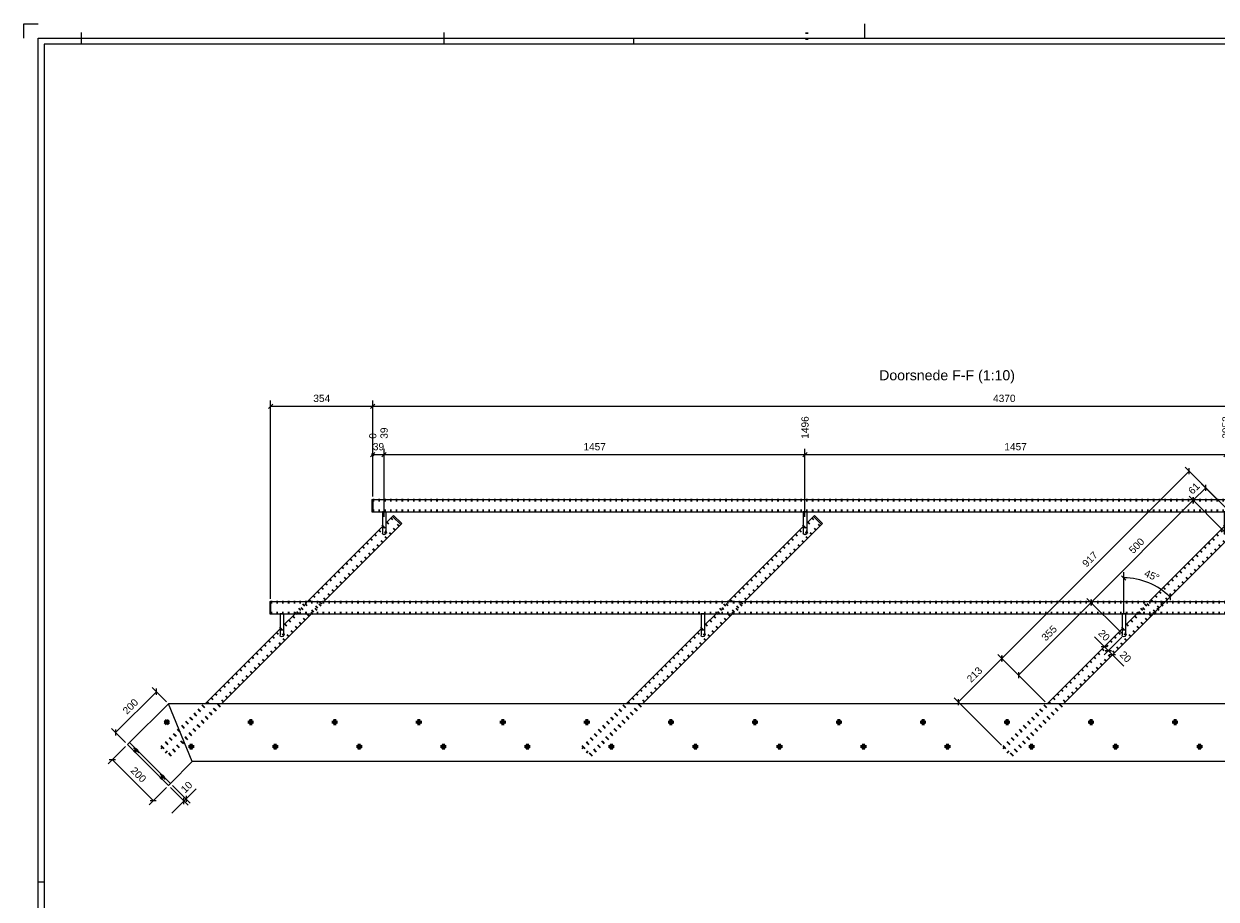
# Model space of a CAD drawing. Header units: millimetres. Extents: x -556 to 285, y -465 to 129.
# Tile 3 of 11: x -556 to -143, y -174 to 129. Entities that reach past the tile are written whole.
import ezdxf
from ezdxf.enums import TextEntityAlignment as Align

# ---------------------------------------------------------------- set-up
doc = ezdxf.new("R2010")
doc.units = ezdxf.units.MM
doc.linetypes.add('DOT', pattern=[2, 0.5, -1.5])
doc.linetypes.add('STRICHPUNKT2', pattern=[18.5, 10, -4, 0.5, -4])
doc.layers.get('0').update_dxf_attribs({"linetype": 'CONTINUOUS'})
for name, color, linetype in [('DIM49', 4, 'CONTINUOUS'), ('TXT_DIM49', 2, 'CONTINUOUS'), ('TXT_YELLOW', 2, 'CONTINUOUS')]:
    doc.layers.add(name, color=color, linetype=linetype)
doc.layers.add('LE_ALL', color=7, linetype='CONTINUOUS', lineweight=50)
doc.styles.add('ARIAL', font='arial.ttf')

# ---------------------------------------------------------------- blocks, each defined once
blk = doc.blocks.new('DINA1_00002', base_point=(-548.96, -457.66))
for p, q in [((-264.96, 124.34), (-264.96, 129.34)), ((-535.96, 122.34), (-535.96, 126.34)), ((-410.46, 122.34), (-410.46, 126.34)), ((-344.96, 124.34), (-344.96, 122.34)), ((-548.96, 122.34), (-548.96, -457.66)), ((278.04, 122.34), (-548.96, 122.34)), ((-550.96, -167.66), (-548.96, -167.66))]:
    blk.add_line(p, q)
for points in [[(-555.96, 124.34), (-555.96, 129.34), (-550.96, 129.34)], [(-550.96, -459.66), (-550.96, 124.34), (280.04, 124.34)]]:
    blk.add_lwpolyline(points)
at = {"layer": 'LE_ALL', "linetype": 'DOT'}
blk.add_line((-284.96, 126.34), (-284.96, 122.34), dxfattribs=at)
blk = doc.blocks.new('_ZBL0025_00001')
blk.add_blockref('DINA1_00002', (-548.96, -457.66))
blk = doc.blocks.new('Brede Strip 10x200_00446', base_point=(-506.03, -112.82))
for p, q in [((-505.94, -105.97), (-519.36, -119.39)), ((-497.66, -125.97), (-505.94, -105.97)), ((-497.66, -125.97), (-505.22, -133.53))]:
    blk.add_line(p, q)
blk.add_circle((-506.53, -112.33), 0.7)
blk = doc.blocks.new('_00448', base_point=(-506.53, -112.33))
at = {"layer": 'LE_ALL', "color": 1, "linetype": 'STRICHPUNKT2'}
for q in [(-507.23, -111.62), (-507.23, -111.62), (-507.23, -113.04), (-507.23, -113.04), (-505.82, -111.62), (-505.82, -111.62), (-505.82, -113.04), (-505.82, -113.04)]:
    blk.add_line((-506.53, -112.33), q, dxfattribs=at)
blk = doc.blocks.new('_00447')
blk.add_blockref('_00448', (-506.53, -112.33))
blk = doc.blocks.new('Brede Strip 10x200_00445')
for name, p in [('Brede Strip 10x200_00446', (-506.03, -112.82)), ('_00447', (0, 0))]:
    blk.add_blockref(name, p)
blk = doc.blocks.new('Brede Strip 10x200_00450', base_point=(-498.04, -121.52))
for p, q in [((-68.93, -105.97), (-505.94, -105.97)), ((-497.66, -125.97), (-505.94, -105.97)), ((-77.21, -125.97), (-497.66, -125.97))]:
    blk.add_line(p, q)
for centre in [(-477.45, -112.33), (-448.37, -112.33), (-419.29, -112.33), (-390.21, -112.33), (-361.13, -112.33), (-332.05, -112.33), (-302.97, -112.33), (-273.89, -112.33), (-244.81, -112.33), (-215.74, -112.33), (-186.66, -112.33), (-157.58, -112.33), (-498.04, -120.82), (-468.96, -120.82), (-439.88, -120.82), (-410.8, -120.82), (-381.72, -120.82), (-352.65, -120.82), (-323.57, -120.82), (-294.49, -120.82), (-265.41, -120.82), (-236.33, -120.82), (-207.25, -120.82), (-178.17, -120.82), (-149.09, -120.82)]:
    blk.add_circle(centre, 0.7)
blk = doc.blocks.new('_00452', base_point=(-99.42, -112.33))
at = {"layer": 'LE_ALL', "color": 1, "linetype": 'STRICHPUNKT2'}
for p, q in [((-477.45, -112.33), (-477.45, -111.33)), ((-477.45, -112.33), (-477.45, -111.33)), ((-448.37, -112.33), (-448.37, -111.33)), ((-448.37, -112.33), (-448.37, -111.33)), ((-419.29, -112.33), (-419.29, -111.33)), ((-419.29, -112.33), (-419.29, -111.33)), ((-390.21, -112.33), (-390.21, -111.33)), ((-390.21, -112.33), (-390.21, -111.33)), ((-361.13, -112.33), (-361.13, -111.33)), ((-361.13, -112.33), (-361.13, -111.33)), ((-332.05, -112.33), (-332.05, -111.33)), ((-332.05, -112.33), (-332.05, -111.33)), ((-302.97, -112.33), (-302.97, -111.33)), ((-302.97, -112.33), (-302.97, -111.33)), ((-273.89, -112.33), (-273.89, -111.33)), ((-273.89, -112.33), (-273.89, -111.33)), ((-244.81, -112.33), (-244.81, -111.33)), ((-244.81, -112.33), (-244.81, -111.33)), ((-215.74, -112.33), (-215.74, -111.33)), ((-215.74, -112.33), (-215.74, -111.33)), ((-186.66, -112.33), (-186.66, -111.33)), ((-186.66, -112.33), (-186.66, -111.33)), ((-157.58, -112.33), (-157.58, -111.33)), ((-157.58, -112.33), (-157.58, -111.33)), ((-128.5, -112.33), (-128.5, -111.33)), ((-128.5, -112.33), (-128.5, -111.33)), ((-99.42, -112.33), (-99.42, -111.33)), ((-99.42, -112.33), (-99.42, -111.33)), ((-477.45, -112.33), (-478.45, -112.33)), ((-477.45, -112.33), (-478.45, -112.33)), ((-477.45, -112.33), (-476.45, -112.33)), ((-477.45, -112.33), (-477.45, -113.33)), ((-477.45, -112.33), (-476.45, -112.33)), ((-477.45, -112.33), (-477.45, -113.33)), ((-448.37, -112.33), (-449.37, -112.33)), ((-448.37, -112.33), (-449.37, -112.33)), ((-448.37, -112.33), (-447.37, -112.33)), ((-448.37, -112.33), (-448.37, -113.33)), ((-448.37, -112.33), (-447.37, -112.33)), ((-448.37, -112.33), (-448.37, -113.33)), ((-419.29, -112.33), (-420.29, -112.33)), ((-419.29, -112.33), (-420.29, -112.33)), ((-419.29, -112.33), (-418.29, -112.33)), ((-419.29, -112.33), (-419.29, -113.33)), ((-419.29, -112.33), (-418.29, -112.33)), ((-419.29, -112.33), (-419.29, -113.33)), ((-390.21, -112.33), (-391.21, -112.33)), ((-390.21, -112.33), (-391.21, -112.33)), ((-390.21, -112.33), (-389.21, -112.33)), ((-390.21, -112.33), (-390.21, -113.33)), ((-390.21, -112.33), (-389.21, -112.33)), ((-390.21, -112.33), (-390.21, -113.33)), ((-361.13, -112.33), (-362.13, -112.33)), ((-361.13, -112.33), (-362.13, -112.33)), ((-361.13, -112.33), (-360.13, -112.33)), ((-361.13, -112.33), (-361.13, -113.33)), ((-361.13, -112.33), (-360.13, -112.33)), ((-361.13, -112.33), (-361.13, -113.33)), ((-332.05, -112.33), (-333.05, -112.33)), ((-332.05, -112.33), (-333.05, -112.33)), ((-332.05, -112.33), (-331.05, -112.33)), ((-332.05, -112.33), (-332.05, -113.33)), ((-332.05, -112.33), (-331.05, -112.33)), ((-332.05, -112.33), (-332.05, -113.33)), ((-302.97, -112.33), (-303.97, -112.33)), ((-302.97, -112.33), (-303.97, -112.33)), ((-302.97, -112.33), (-301.97, -112.33)), ((-302.97, -112.33), (-302.97, -113.33)), ((-302.97, -112.33), (-301.97, -112.33)), ((-302.97, -112.33), (-302.97, -113.33)), ((-273.89, -112.33), (-274.89, -112.33)), ((-273.89, -112.33), (-274.89, -112.33)), ((-273.89, -112.33), (-272.89, -112.33)), ((-273.89, -112.33), (-273.89, -113.33)), ((-273.89, -112.33), (-272.89, -112.33)), ((-273.89, -112.33), (-273.89, -113.33)), ((-244.81, -112.33), (-245.81, -112.33)), ((-244.81, -112.33), (-245.81, -112.33)), ((-244.81, -112.33), (-243.81, -112.33)), ((-244.81, -112.33), (-244.81, -113.33)), ((-244.81, -112.33), (-243.81, -112.33)), ((-244.81, -112.33), (-244.81, -113.33)), ((-215.74, -112.33), (-216.74, -112.33)), ((-215.74, -112.33), (-216.74, -112.33)), ((-215.74, -112.33), (-214.74, -112.33)), ((-215.74, -112.33), (-215.74, -113.33)), ((-215.74, -112.33), (-214.74, -112.33)), ((-215.74, -112.33), (-215.74, -113.33)), ((-186.66, -112.33), (-187.66, -112.33)), ((-186.66, -112.33), (-187.66, -112.33)), ((-186.66, -112.33), (-185.66, -112.33)), ((-186.66, -112.33), (-186.66, -113.33)), ((-186.66, -112.33), (-185.66, -112.33)), ((-186.66, -112.33), (-186.66, -113.33)), ((-157.58, -112.33), (-158.58, -112.33)), ((-157.58, -112.33), (-158.58, -112.33)), ((-157.58, -112.33), (-156.58, -112.33)), ((-157.58, -112.33), (-157.58, -113.33)), ((-157.58, -112.33), (-156.58, -112.33)), ((-157.58, -112.33), (-157.58, -113.33)), ((-128.5, -112.33), (-129.5, -112.33)), ((-128.5, -112.33), (-129.5, -112.33)), ((-128.5, -112.33), (-127.5, -112.33)), ((-128.5, -112.33), (-128.5, -113.33)), ((-128.5, -112.33), (-127.5, -112.33)), ((-128.5, -112.33), (-128.5, -113.33)), ((-99.42, -112.33), (-100.42, -112.33)), ((-99.42, -112.33), (-100.42, -112.33)), ((-99.42, -112.33), (-98.42, -112.33)), ((-99.42, -112.33), (-99.42, -113.33)), ((-99.42, -112.33), (-98.42, -112.33)), ((-99.42, -112.33), (-99.42, -113.33)), ((-498.04, -120.82), (-499.04, -120.82)), ((-498.04, -120.82), (-499.04, -120.82)), ((-498.04, -120.82), (-498.04, -119.82)), ((-498.04, -120.82), (-498.04, -119.82)), ((-498.04, -120.82), (-497.04, -120.82)), ((-498.04, -120.82), (-498.04, -121.82)), ((-498.04, -120.82), (-497.04, -120.82)), ((-498.04, -120.82), (-498.04, -121.82)), ((-468.96, -120.82), (-469.96, -120.82)), ((-468.96, -120.82), (-469.96, -120.82)), ((-468.96, -120.82), (-468.96, -119.82)), ((-468.96, -120.82), (-468.96, -119.82)), ((-468.96, -120.82), (-467.96, -120.82)), ((-468.96, -120.82), (-468.96, -121.82)), ((-468.96, -120.82), (-467.96, -120.82)), ((-468.96, -120.82), (-468.96, -121.82)), ((-439.88, -120.82), (-440.88, -120.82)), ((-439.88, -120.82), (-440.88, -120.82)), ((-439.88, -120.82), (-439.88, -119.82)), ((-439.88, -120.82), (-439.88, -119.82)), ((-439.88, -120.82), (-438.88, -120.82)), ((-439.88, -120.82), (-439.88, -121.82)), ((-439.88, -120.82), (-438.88, -120.82)), ((-439.88, -120.82), (-439.88, -121.82)), ((-410.8, -120.82), (-411.8, -120.82)), ((-410.8, -120.82), (-411.8, -120.82)), ((-410.8, -120.82), (-410.8, -119.82)), ((-410.8, -120.82), (-410.8, -119.82)), ((-410.8, -120.82), (-409.8, -120.82)), ((-410.8, -120.82), (-410.8, -121.82)), ((-410.8, -120.82), (-409.8, -120.82)), ((-410.8, -120.82), (-410.8, -121.82)), ((-381.72, -120.82), (-382.72, -120.82)), ((-381.72, -120.82), (-382.72, -120.82)), ((-381.72, -120.82), (-381.72, -119.82)), ((-381.72, -120.82), (-381.72, -119.82)), ((-381.72, -120.82), (-380.72, -120.82)), ((-381.72, -120.82), (-381.72, -121.82)), ((-381.72, -120.82), (-380.72, -120.82)), ((-381.72, -120.82), (-381.72, -121.82)), ((-352.65, -120.82), (-353.65, -120.82)), ((-352.65, -120.82), (-353.65, -120.82)), ((-352.65, -120.82), (-352.65, -119.82)), ((-352.65, -120.82), (-352.65, -119.82)), ((-352.65, -120.82), (-351.65, -120.82)), ((-352.65, -120.82), (-352.65, -121.82)), ((-352.65, -120.82), (-351.65, -120.82)), ((-352.65, -120.82), (-352.65, -121.82)), ((-323.57, -120.82), (-324.57, -120.82)), ((-323.57, -120.82), (-324.57, -120.82)), ((-323.57, -120.82), (-323.57, -119.82)), ((-323.57, -120.82), (-323.57, -119.82)), ((-323.57, -120.82), (-322.57, -120.82)), ((-323.57, -120.82), (-323.57, -121.82)), ((-323.57, -120.82), (-322.57, -120.82)), ((-323.57, -120.82), (-323.57, -121.82)), ((-294.49, -120.82), (-295.49, -120.82)), ((-294.49, -120.82), (-295.49, -120.82)), ((-294.49, -120.82), (-294.49, -119.82)), ((-294.49, -120.82), (-294.49, -119.82)), ((-294.49, -120.82), (-293.49, -120.82)), ((-294.49, -120.82), (-294.49, -121.82)), ((-294.49, -120.82), (-293.49, -120.82)), ((-294.49, -120.82), (-294.49, -121.82)), ((-265.41, -120.82), (-266.41, -120.82)), ((-265.41, -120.82), (-266.41, -120.82)), ((-265.41, -120.82), (-265.41, -119.82)), ((-265.41, -120.82), (-265.41, -119.82)), ((-265.41, -120.82), (-264.41, -120.82)), ((-265.41, -120.82), (-265.41, -121.82)), ((-265.41, -120.82), (-264.41, -120.82)), ((-265.41, -120.82), (-265.41, -121.82)), ((-236.33, -120.82), (-237.33, -120.82)), ((-236.33, -120.82), (-237.33, -120.82)), ((-236.33, -120.82), (-236.33, -119.82)), ((-236.33, -120.82), (-236.33, -119.82)), ((-236.33, -120.82), (-235.33, -120.82)), ((-236.33, -120.82), (-236.33, -121.82)), ((-236.33, -120.82), (-235.33, -120.82)), ((-236.33, -120.82), (-236.33, -121.82)), ((-207.25, -120.82), (-208.25, -120.82)), ((-207.25, -120.82), (-208.25, -120.82)), ((-207.25, -120.82), (-207.25, -119.82)), ((-207.25, -120.82), (-207.25, -119.82)), ((-207.25, -120.82), (-206.25, -120.82)), ((-207.25, -120.82), (-207.25, -121.82)), ((-207.25, -120.82), (-206.25, -120.82)), ((-207.25, -120.82), (-207.25, -121.82)), ((-178.17, -120.82), (-179.17, -120.82)), ((-178.17, -120.82), (-179.17, -120.82)), ((-178.17, -120.82), (-178.17, -119.82)), ((-178.17, -120.82), (-178.17, -119.82)), ((-178.17, -120.82), (-177.17, -120.82)), ((-178.17, -120.82), (-178.17, -121.82)), ((-178.17, -120.82), (-177.17, -120.82)), ((-178.17, -120.82), (-178.17, -121.82)), ((-149.09, -120.82), (-150.09, -120.82)), ((-149.09, -120.82), (-150.09, -120.82)), ((-149.09, -120.82), (-149.09, -119.82)), ((-149.09, -120.82), (-149.09, -119.82)), ((-149.09, -120.82), (-148.09, -120.82)), ((-149.09, -120.82), (-149.09, -121.82)), ((-149.09, -120.82), (-148.09, -120.82)), ((-149.09, -120.82), (-149.09, -121.82)), ((-120.01, -120.82), (-121.01, -120.82)), ((-120.01, -120.82), (-121.01, -120.82)), ((-120.01, -120.82), (-120.01, -119.82)), ((-120.01, -120.82), (-120.01, -119.82)), ((-120.01, -120.82), (-119.01, -120.82)), ((-120.01, -120.82), (-120.01, -121.82)), ((-120.01, -120.82), (-119.01, -120.82)), ((-120.01, -120.82), (-120.01, -121.82)), ((-90.93, -120.82), (-91.93, -120.82)), ((-90.93, -120.82), (-91.93, -120.82)), ((-90.93, -120.82), (-90.93, -119.82)), ((-90.93, -120.82), (-90.93, -119.82)), ((-90.93, -120.82), (-89.93, -120.82)), ((-90.93, -120.82), (-90.93, -121.82)), ((-90.93, -120.82), (-89.93, -120.82)), ((-90.93, -120.82), (-90.93, -121.82))]:
    blk.add_line(p, q, dxfattribs=at)
blk = doc.blocks.new('_00451')
blk.add_blockref('_00452', (-99.42, -112.33))
blk = doc.blocks.new('Brede Strip 10x200_00449')
for name, p in [('Brede Strip 10x200_00450', (-498.04, -121.52)), ('_00451', (0, 0))]:
    blk.add_blockref(name, p)
blk = doc.blocks.new('_D75', base_point=(-520.26, -109.85))
at = {"layer": 'DIM49', "color": 1}
for p, q in [((-524.23, -115.94), (-510.1, -101.81)), ((-506.65, -105.26), (-511.51, -100.39)), ((-510.1, -102.87), (-510.1, -100.75)), ((-520.78, -119.39), (-525.64, -114.53)), ((-524.23, -114.88), (-524.23, -117))]:
    blk.add_line(p, q, dxfattribs=at)
at = {"layer": 'TXT_DIM49', "style": 'ARIAL'}
blk.add_text('200', height=2.5, rotation=45.0001, dxfattribs=at).set_placement((-520.26, -109.85))
blk = doc.blocks.new('_D76', base_point=(-519.23, -129.33))
at = {"layer": 'DIM49', "color": 1}
for p, q in [((-520.78, -120.8), (-526.74, -126.77)), ((-524.27, -125.35), (-526.39, -125.35)), ((-511.19, -139.5), (-525.33, -125.35)), ((-506.64, -134.95), (-512.6, -140.91)), ((-512.25, -139.5), (-510.12, -139.5))]:
    blk.add_line(p, q, dxfattribs=at)
at = {"layer": 'TXT_DIM49', "style": 'ARIAL'}
blk.add_text('200', height=2.5, rotation=314.9999, dxfattribs=at).set_placement((-519.23, -129.33))
blk = doc.blocks.new('_D77', base_point=(-500.14, -137.07))
at = {"layer": 'DIM49', "color": 1}
for p, q in [((-505.22, -134.95), (-499.15, -141.02)), ((-504.8, -143.85), (-496.36, -135.41)), ((-504.51, -134.24), (-498.44, -140.32)), ((-500.56, -140.67), (-500.56, -138.55)), ((-499.85, -137.84), (-499.85, -139.96))]:
    blk.add_line(p, q, dxfattribs=at)
at = {"layer": 'TXT_DIM49', "style": 'ARIAL'}
blk.add_text('10', height=2.5, rotation=45.0001, dxfattribs=at).set_placement((-500.14, -137.07))
blk = doc.blocks.new('Strip 80x10_00462', base_point=(-508.26, -130.49))
for p, q in [((-519.36, -119.39), (-520.07, -120.1)), ((-505.22, -133.53), (-519.36, -119.39)), ((-505.93, -134.24), (-520.07, -120.1)), ((-505.93, -134.24), (-505.22, -133.53))]:
    blk.add_line(p, q)
at = {"layer": 'LE_ALL', "color": 3, "linetype": 'DOT'}
for p, q in [((-517.45, -121.3), (-518.16, -122.01)), ((-516.32, -122.43), (-517.03, -123.14)), ((-508.26, -130.49), (-508.97, -131.2)), ((-507.13, -131.62), (-507.84, -132.33))]:
    blk.add_line(p, q, dxfattribs=at)
for name, p in [('_D75', (-520.26, -109.85)), ('_D76', (-519.23, -129.33)), ('_D77', (-500.14, -137.07))]:
    blk.add_blockref(name, p)
blk = doc.blocks.new('_00464', base_point=(-516.68, -121.65))
at = {"layer": 'LE_ALL', "color": 1, "linetype": 'STRICHPUNKT2'}
for p, q in [((-516.68, -121.65), (-517.81, -122.78)), ((-507.48, -130.84), (-508.62, -131.98))]:
    blk.add_line(p, q, dxfattribs=at)
blk = doc.blocks.new('_00463')
blk.add_blockref('_00464', (-516.68, -121.65))
blk = doc.blocks.new('Strip 80x10_00461')
for name, p in [('Strip 80x10_00462', (-508.26, -130.49)), ('_00463', (0, 0))]:
    blk.add_blockref(name, p)
blk = doc.blocks.new('_D78', base_point=(-430.06, -14.25))
at = {"layer": 'DIM49', "color": 1}
for p, q in [((-435.23, -19.75), (-431.31, -19.75)), ((-432.06, -20.5), (-430.56, -19)), ((-431.31, -41.3), (-431.31, -17.75))]:
    blk.add_line(p, q, dxfattribs=at)
at = {"layer": 'TXT_DIM49', "style": 'ARIAL'}
blk.add_text('39', height=2.5, rotation=90.0002, dxfattribs=at).set_placement((-430.06, -14.25))
blk = doc.blocks.new('_D79', base_point=(-284.4, -14.25))
at = {"layer": 'DIM49', "color": 1}
for p, q in [((-435.23, -19.75), (-285.65, -19.75)), ((-286.4, -20.5), (-284.9, -19)), ((-285.65, -41.3), (-285.65, -17.75))]:
    blk.add_line(p, q, dxfattribs=at)
at = {"layer": 'TXT_DIM49', "style": 'ARIAL'}
blk.add_text('1496', height=2.5, rotation=90.0002, dxfattribs=at).set_placement((-284.4, -14.25))
blk = doc.blocks.new('_D80', base_point=(-138.73, -14.25))
at = {"layer": 'DIM49', "color": 1}
for p, q in [((-435.23, -19.75), (-139.98, -19.75)), ((-140.73, -20.5), (-139.23, -19)), ((-139.98, -41.3), (-139.98, -17.75))]:
    blk.add_line(p, q, dxfattribs=at)
at = {"layer": 'TXT_DIM49', "style": 'ARIAL'}
blk.add_text('2952', height=2.5, rotation=90.0002, dxfattribs=at).set_placement((-138.73, -14.25))
blk = doc.blocks.new('_D81', base_point=(3.03, -14.25))
at = {"layer": 'DIM49', "color": 1}
blk.add_line((-435.23, -19.75), (1.78, -19.75), dxfattribs=at)
blk = doc.blocks.new('_D82', base_point=(-433.98, -14.25))
at = {"layer": 'DIM49', "color": 1}
for p, q in [((-434.86, -19.82), (-435.59, -19.82)), ((-434.88, -19.62), (-435.58, -19.62)), ((-435.48, -20.02), (-434.98, -20.02)), ((-435.04, -19.42), (-435.42, -19.42)), ((-435.23, -34.26), (-435.23, -17.75))]:
    blk.add_line(p, q, dxfattribs=at)
blk.add_lwpolyline([(-435.59, -19.84), (-435.55, -19.93), (-435.49, -20.01), (-435.42, -20.07), (-435.33, -20.11), (-435.23, -20.12), (-435.13, -20.11), (-435.04, -20.07), (-434.96, -20.01), (-434.9, -19.93), (-434.87, -19.84), (-434.85, -19.75), (-434.87, -19.65), (-434.9, -19.56), (-434.96, -19.48), (-435.04, -19.42), (-435.13, -19.38), (-435.23, -19.37), (-435.33, -19.38), (-435.42, -19.42), (-435.49, -19.48), (-435.55, -19.56), (-435.59, -19.65), (-435.6, -19.75)], close=True, dxfattribs=at)
at = {"layer": 'TXT_DIM49', "style": 'ARIAL'}
blk.add_text('0', height=2.5, rotation=90.0002, dxfattribs=at).set_placement((-433.98, -14.25))
blk = doc.blocks.new('_D83', base_point=(-435.19, -18.25))
at = {"layer": 'DIM49', "color": 1}
for p, q in [((-434.48, -19), (-435.98, -20.5)), ((-435.23, -34.26), (-435.23, -17.75)), ((-435.23, -19.75), (-431.31, -19.75)), ((-432.06, -20.5), (-430.56, -19)), ((-431.31, -41.3), (-431.31, -17.75))]:
    blk.add_line(p, q, dxfattribs=at)
at = {"layer": 'TXT_DIM49', "style": 'ARIAL'}
blk.add_text('39', height=2.5, dxfattribs=at).set_placement((-435.19, -18.25))
blk = doc.blocks.new('_D84', base_point=(-362.32, -18.25))
at = {"layer": 'DIM49', "color": 1}
for p, q in [((-430.56, -19), (-432.06, -20.5)), ((-431.31, -41.3), (-431.31, -17.75)), ((-431.31, -19.75), (-285.65, -19.75)), ((-286.4, -20.5), (-284.9, -19)), ((-285.65, -41.3), (-285.65, -17.75))]:
    blk.add_line(p, q, dxfattribs=at)
at = {"layer": 'TXT_DIM49', "style": 'ARIAL'}
blk.add_text('1457', height=2.5, dxfattribs=at).set_placement((-362.32, -18.25))
blk = doc.blocks.new('_D85', base_point=(-216.66, -18.25))
at = {"layer": 'DIM49', "color": 1}
for p, q in [((-284.9, -19), (-286.4, -20.5)), ((-285.65, -41.3), (-285.65, -17.75)), ((-285.65, -19.75), (-139.98, -19.75)), ((-140.73, -20.5), (-139.23, -19)), ((-139.98, -41.3), (-139.98, -17.75))]:
    blk.add_line(p, q, dxfattribs=at)
at = {"layer": 'TXT_DIM49', "style": 'ARIAL'}
blk.add_text('1457', height=2.5, dxfattribs=at).set_placement((-216.66, -18.25))
blk = doc.blocks.new('Constructie buis 42.4x2.6_00467', base_point=(-435.23, -39.24))
blk.add_line((-435.23, -35.26), (1.78, -35.26))
blk.add_lwpolyline([(-435.23, -35.26), (-435.23, -39.5), (0.03, -39.5)])
at = {"layer": 'LE_ALL', "color": 3, "linetype": 'DOT'}
for p, q in [((-435.23, -35.52), (1.68, -35.52)), ((-435.23, -39.24), (0.14, -39.24))]:
    blk.add_line(p, q, dxfattribs=at)
for name, p in [('_D79', (-284.4, -14.25)), ('_D81', (3.03, -14.25)), ('_D80', (-138.73, -14.25)), ('_D78', (-430.06, -14.25)), ('_D82', (-433.98, -14.25)), ('_D83', (-435.19, -18.25)), ('_D84', (-362.32, -18.25)), ('_D85', (-216.66, -18.25))]:
    blk.add_blockref(name, p)
blk = doc.blocks.new('Constructie buis 42.4x2.6_00466')
blk.add_blockref('Constructie buis 42.4x2.6_00467', (-435.23, -39.24))
blk = doc.blocks.new('_D87', base_point=(-455.79, -1.52))
at = {"layer": 'DIM49', "color": 1}
for p, q in [((-469.83, -2.27), (-471.33, -3.77)), ((-470.58, -69.61), (-470.58, -1.02)), ((-470.58, -3.02), (-435.23, -3.02)), ((-435.98, -3.77), (-434.48, -2.27)), ((-435.23, -34.26), (-435.23, -1.02))]:
    blk.add_line(p, q, dxfattribs=at)
at = {"layer": 'TXT_DIM49', "style": 'ARIAL'}
blk.add_text('354', height=2.5, dxfattribs=at).set_placement((-455.79, -1.52))
blk = doc.blocks.new('_D88', base_point=(-220.56, -1.52))
at = {"layer": 'DIM49', "color": 1}
for p, q in [((-434.48, -2.27), (-435.98, -3.77)), ((-435.23, -34.26), (-435.23, -1.02)), ((-435.23, -3.02), (1.78, -3.02))]:
    blk.add_line(p, q, dxfattribs=at)
at = {"layer": 'TXT_DIM49', "style": 'ARIAL'}
blk.add_text('4370', height=2.5, dxfattribs=at).set_placement((-220.56, -1.52))
blk = doc.blocks.new('Constructie buis 42.4x2.6_00469', base_point=(-470.58, -74.59))
blk.add_line((-470.58, -70.61), (-33.57, -70.61))
blk.add_lwpolyline([(-470.58, -70.61), (-470.58, -74.85), (-35.33, -74.85)])
at = {"layer": 'LE_ALL', "color": 3, "linetype": 'DOT'}
for p, q in [((-470.58, -70.87), (-33.68, -70.87)), ((-470.58, -74.59), (-35.22, -74.59))]:
    blk.add_line(p, q, dxfattribs=at)
for name, p in [('_D87', (-455.79, -1.52)), ('_D88', (-220.56, -1.52))]:
    blk.add_blockref(name, p)
blk = doc.blocks.new('Constructie buis 42.4x2.6_00468')
blk.add_blockref('Constructie buis 42.4x2.6_00469', (-470.58, -74.59))
blk = doc.blocks.new('Koker 40x40x4 EN 10219-2_00485', base_point=(-505.74, -123.59))
for p, q in [((-430.71, -43.47), (-428.39, -41.14)), ((-425.56, -43.97), (-428.39, -41.14)), ((-452.2, -70.61), (-425.56, -43.97))]:
    blk.add_line(p, q)
for points in [[(-457.86, -70.61), (-431.91, -44.67)], [(-487.56, -105.97), (-456.44, -74.85)], [(-466.07, -78.82), (-462.1, -74.85)], [(-493.21, -105.97), (-467.27, -80.02)]]:
    blk.add_lwpolyline(points)
at = {"layer": 'LE_ALL', "color": 3, "linetype": 'DOT'}
for p, q in [((-508.01, -121.33), (-428.1, -41.42)), ((-505.74, -123.59), (-425.84, -43.69)), ((-431.91, -44.67), (-430.71, -43.47)), ((-456.44, -74.85), (-452.2, -70.61)), ((-508.29, -121.04), (-505.46, -123.87))]:
    blk.add_line(p, q, dxfattribs=at)
for points in [[(-462.1, -74.85), (-457.86, -70.61)], [(-467.27, -80.02), (-466.07, -78.82)], [(-508.29, -121.04), (-493.21, -105.97)], [(-505.46, -123.87), (-487.56, -105.97)]]:
    blk.add_lwpolyline(points, dxfattribs=at)
blk = doc.blocks.new('Koker 40x40x4 EN 10219-2_00484')
blk.add_blockref('Koker 40x40x4 EN 10219-2_00485', (-505.74, -123.59))
blk = doc.blocks.new('Massieve as 12_00487', base_point=(-431.91, -46.9))
for p, q in [((-431.91, -39.5), (-431.91, -45.1)), ((-430.71, -39.5), (-431.91, -39.5)), ((-430.71, -45.1), (-431.91, -45.1)), ((-431.91, -45.1), (-431.91, -46.9))]:
    blk.add_line(p, q)
blk.add_lwpolyline([(-430.71, -39.5), (-430.71, -45.1), (-430.71, -46.9, -1), (-431.91, -46.9)], format="xyb")
at = {"layer": 'LE_ALL', "color": 3, "linetype": 'DOT'}
blk.add_arc((-431.31, -46.9), 0.6, 0, -180, dxfattribs=at)
blk = doc.blocks.new('Massieve as 12_00486')
blk.add_blockref('Massieve as 12_00487', (-431.91, -46.9))
blk = doc.blocks.new('Strip 40x5_00489', base_point=(-428.03, -40.79))
for p, q in [((-428.03, -40.79), (-428.39, -41.14)), ((-428.39, -41.14), (-425.56, -43.97)), ((-428.03, -40.79), (-425.2, -43.61)), ((-425.56, -43.97), (-425.2, -43.61))]:
    blk.add_line(p, q)
blk = doc.blocks.new('Strip 40x5_00488')
blk.add_blockref('Strip 40x5_00489', (-428.03, -40.79))
blk = doc.blocks.new('Massieve as 12_00491', base_point=(-467.27, -82.25))
for p, q in [((-467.27, -74.85), (-467.27, -80.45)), ((-466.07, -74.85), (-467.27, -74.85)), ((-466.07, -80.45), (-467.27, -80.45)), ((-467.27, -80.45), (-467.27, -82.25))]:
    blk.add_line(p, q)
blk.add_lwpolyline([(-466.07, -74.85), (-466.07, -80.45), (-466.07, -82.25, -1), (-467.27, -82.25)], format="xyb")
at = {"layer": 'LE_ALL', "color": 3, "linetype": 'DOT'}
blk.add_arc((-466.67, -82.25), 0.6, 0, 180, dxfattribs=at)
blk = doc.blocks.new('Massieve as 12_00490')
blk.add_blockref('Massieve as 12_00491', (-467.27, -82.25))
blk = doc.blocks.new('Baluster_00483')
for name in ['Koker 40x40x4 EN 10219-2_00484', 'Massieve as 12_00486', 'Strip 40x5_00488', 'Massieve as 12_00490']:
    blk.add_blockref(name, (0, 0))
blk = doc.blocks.new('Koker 40x40x4 EN 10219-2_00494', base_point=(-360.08, -123.59))
for p, q in [((-285.05, -43.47), (-282.72, -41.14)), ((-279.89, -43.97), (-282.72, -41.14)), ((-306.54, -70.61), (-279.89, -43.97))]:
    blk.add_line(p, q)
for points in [[(-312.19, -70.61), (-286.25, -44.67)], [(-341.89, -105.97), (-310.78, -74.85)], [(-320.4, -78.82), (-316.43, -74.85)], [(-347.55, -105.97), (-321.6, -80.02)]]:
    blk.add_lwpolyline(points)
at = {"layer": 'LE_ALL', "color": 3, "linetype": 'DOT'}
for p, q in [((-362.34, -121.33), (-282.44, -41.42)), ((-360.08, -123.59), (-280.18, -43.69)), ((-286.25, -44.67), (-285.05, -43.47)), ((-310.78, -74.85), (-306.54, -70.61)), ((-362.62, -121.04), (-359.8, -123.87))]:
    blk.add_line(p, q, dxfattribs=at)
for points in [[(-316.43, -74.85), (-312.19, -70.61)], [(-321.6, -80.02), (-320.4, -78.82)], [(-362.62, -121.04), (-347.55, -105.97)], [(-359.8, -123.87), (-341.89, -105.97)]]:
    blk.add_lwpolyline(points, dxfattribs=at)
blk = doc.blocks.new('Koker 40x40x4 EN 10219-2_00493')
blk.add_blockref('Koker 40x40x4 EN 10219-2_00494', (-360.08, -123.59))
blk = doc.blocks.new('Massieve as 12_00496', base_point=(-286.25, -46.9))
for p, q in [((-286.25, -39.5), (-286.25, -45.1)), ((-285.05, -39.5), (-286.25, -39.5)), ((-285.05, -45.1), (-286.25, -45.1)), ((-286.25, -45.1), (-286.25, -46.9))]:
    blk.add_line(p, q)
blk.add_lwpolyline([(-285.05, -39.5), (-285.05, -45.1), (-285.05, -46.9, -1), (-286.25, -46.9)], format="xyb")
at = {"layer": 'LE_ALL', "color": 3, "linetype": 'DOT'}
blk.add_arc((-285.65, -46.9), 0.6, 0, -180, dxfattribs=at)
blk = doc.blocks.new('Massieve as 12_00495')
blk.add_blockref('Massieve as 12_00496', (-286.25, -46.9))
blk = doc.blocks.new('Strip 40x5_00498', base_point=(-282.37, -40.79))
for p, q in [((-282.37, -40.79), (-282.72, -41.14)), ((-282.72, -41.14), (-279.89, -43.97)), ((-282.37, -40.79), (-279.54, -43.61)), ((-279.89, -43.97), (-279.54, -43.61))]:
    blk.add_line(p, q)
blk = doc.blocks.new('Strip 40x5_00497')
blk.add_blockref('Strip 40x5_00498', (-282.37, -40.79))
blk = doc.blocks.new('Massieve as 12_00500', base_point=(-321.6, -82.25))
for p, q in [((-321.6, -74.85), (-321.6, -80.45)), ((-320.4, -74.85), (-321.6, -74.85)), ((-320.4, -80.45), (-321.6, -80.45)), ((-321.6, -80.45), (-321.6, -82.25))]:
    blk.add_line(p, q)
blk.add_lwpolyline([(-320.4, -74.85), (-320.4, -80.45), (-320.4, -82.25, -1), (-321.6, -82.25)], format="xyb")
at = {"layer": 'LE_ALL', "color": 3, "linetype": 'DOT'}
blk.add_arc((-321, -82.25), 0.6, 0, 180, dxfattribs=at)
blk = doc.blocks.new('Massieve as 12_00499')
blk.add_blockref('Massieve as 12_00500', (-321.6, -82.25))
blk = doc.blocks.new('Baluster_00492')
for name in ['Koker 40x40x4 EN 10219-2_00493', 'Massieve as 12_00495', 'Strip 40x5_00497', 'Massieve as 12_00499']:
    blk.add_blockref(name, (0, 0))
blk = doc.blocks.new('_D99', base_point=(-188.22, -58.88))
at = {"layer": 'DIM49', "color": 1}
for p, q in [((-137.76, -40.43), (-154.12, -24.08)), ((-152.71, -26.55), (-152.71, -24.43)), ((-152.71, -25.49), (-217.53, -90.32)), ((-202.59, -105.26), (-218.95, -88.9)), ((-217.53, -89.26), (-217.53, -91.38))]:
    blk.add_line(p, q, dxfattribs=at)
at = {"layer": 'TXT_DIM49', "style": 'ARIAL'}
blk.add_text('917', height=2.5, rotation=45.0001, dxfattribs=at).set_placement((-188.22, -58.88))
blk = doc.blocks.new('_D100', base_point=(-228.17, -98.83))
at = {"layer": 'DIM49', "color": 1}
for p, q in [((-217.53, -90.32), (-232.61, -105.39)), ((-202.59, -105.26), (-218.95, -88.9)), ((-217.53, -91.38), (-217.53, -89.26)), ((-217.67, -120.34), (-234.02, -103.98)), ((-232.61, -104.33), (-232.61, -106.45))]:
    blk.add_line(p, q, dxfattribs=at)
at = {"layer": 'TXT_DIM49', "style": 'ARIAL'}
blk.add_text('213', height=2.5, rotation=45.0001, dxfattribs=at).set_placement((-228.17, -98.83))
blk = doc.blocks.new('Koker 40x40x4 EN 10219-2_00503', base_point=(-214.42, -123.59))
for p, q in [((-139.38, -43.47), (-137.06, -41.14)), ((-134.23, -43.97), (-137.06, -41.14)), ((-160.87, -70.61), (-134.23, -43.97))]:
    blk.add_line(p, q)
for points in [[(-166.53, -70.61), (-140.58, -44.67)], [(-196.23, -105.97), (-165.11, -74.85)], [(-174.74, -78.82), (-170.77, -74.85)], [(-201.88, -105.97), (-175.94, -80.02)]]:
    blk.add_lwpolyline(points)
at = {"layer": 'LE_ALL', "color": 3, "linetype": 'DOT'}
for p, q in [((-216.68, -121.33), (-136.77, -41.42)), ((-214.42, -123.59), (-134.51, -43.69)), ((-140.58, -44.67), (-139.38, -43.47)), ((-165.11, -74.85), (-160.87, -70.61)), ((-216.96, -121.04), (-214.13, -123.87))]:
    blk.add_line(p, q, dxfattribs=at)
for points in [[(-170.77, -74.85), (-166.53, -70.61)], [(-175.94, -80.02), (-174.74, -78.82)], [(-216.96, -121.04), (-201.88, -105.97)], [(-214.13, -123.87), (-196.23, -105.97)]]:
    blk.add_lwpolyline(points, dxfattribs=at)
for name, p in [('_D99', (-188.22, -58.88)), ('_D100', (-228.17, -98.83))]:
    blk.add_blockref(name, p)
blk = doc.blocks.new('Koker 40x40x4 EN 10219-2_00502')
blk.add_blockref('Koker 40x40x4 EN 10219-2_00503', (-214.42, -123.59))
blk = doc.blocks.new('Massieve as 12_00505', base_point=(-140.58, -46.9))
for p, q in [((-140.58, -39.5), (-140.58, -45.1)), ((-139.38, -39.5), (-140.58, -39.5)), ((-139.38, -45.1), (-140.58, -45.1)), ((-140.58, -45.1), (-140.58, -46.9))]:
    blk.add_line(p, q)
blk.add_lwpolyline([(-139.38, -39.5), (-139.38, -45.1), (-139.38, -46.9, -1), (-140.58, -46.9)], format="xyb")
at = {"layer": 'LE_ALL', "color": 3, "linetype": 'DOT'}
blk.add_arc((-139.98, -46.9), 0.6, 0, -180, dxfattribs=at)
blk = doc.blocks.new('Massieve as 12_00504')
blk.add_blockref('Massieve as 12_00505', (-140.58, -46.9))
blk = doc.blocks.new('Strip 40x5_00507', base_point=(-136.7, -40.79))
for p, q in [((-136.7, -40.79), (-137.06, -41.14)), ((-137.06, -41.14), (-134.23, -43.97)), ((-136.7, -40.79), (-133.88, -43.61)), ((-134.23, -43.97), (-133.88, -43.61))]:
    blk.add_line(p, q)
blk = doc.blocks.new('Strip 40x5_00506')
blk.add_blockref('Strip 40x5_00507', (-136.7, -40.79))
blk = doc.blocks.new('_D101', base_point=(-202.33, -84.46))
at = {"layer": 'DIM49', "color": 1}
for p, q in [((-176.05, -81.54), (-188.09, -69.5)), ((-186.67, -71.98), (-186.67, -69.86)), ((-211.8, -96.05), (-186.67, -70.92)), ((-202.59, -105.26), (-213.22, -94.63)), ((-211.8, -94.99), (-211.8, -97.11))]:
    blk.add_line(p, q, dxfattribs=at)
at = {"layer": 'TXT_DIM49', "style": 'ARIAL'}
blk.add_text('355', height=2.5, rotation=45.0001, dxfattribs=at).set_placement((-202.33, -84.46))
blk = doc.blocks.new('_D102', base_point=(-172.09, -54.22))
at = {"layer": 'DIM49', "color": 1}
for p, q in [((-186.67, -70.92), (-151.32, -35.56)), ((-140.69, -46.19), (-152.73, -34.15)), ((-151.32, -36.62), (-151.32, -34.5)), ((-176.05, -81.54), (-188.09, -69.5)), ((-186.67, -69.86), (-186.67, -71.98))]:
    blk.add_line(p, q, dxfattribs=at)
at = {"layer": 'TXT_DIM49', "style": 'ARIAL'}
blk.add_text('500', height=2.5, rotation=45.0001, dxfattribs=at).set_placement((-172.09, -54.22))
blk = doc.blocks.new('_D103', base_point=(-151.56, -33.69))
at = {"layer": 'DIM49', "color": 1}
for p, q in [((-151.32, -35.56), (-146.98, -31.22)), ((-137.76, -40.43), (-148.39, -29.81)), ((-146.98, -32.28), (-146.98, -30.16)), ((-140.69, -46.19), (-152.73, -34.15)), ((-151.32, -34.5), (-151.32, -36.62))]:
    blk.add_line(p, q, dxfattribs=at)
at = {"layer": 'TXT_DIM49', "style": 'ARIAL'}
blk.add_text('61', height=2.5, rotation=45.0001, dxfattribs=at).set_placement((-151.56, -33.69))
blk = doc.blocks.new('_D104', base_point=(-176.99, -89.2))
at = {"layer": 'DIM49', "color": 1}
for p, q in [((-175.33, -92.98), (-184.94, -83.37)), ((-176.05, -82.96), (-182.12, -89.03)), ((-181.76, -87.61), (-179.64, -87.61)), ((-178.23, -89.03), (-180.35, -89.03))]:
    blk.add_line(p, q, dxfattribs=at)
at = {"layer": 'TXT_DIM49', "style": 'ARIAL'}
blk.add_text('20', height=2.5, rotation=314.9999, dxfattribs=at).set_placement((-176.99, -89.2))
blk = doc.blocks.new('_D105', base_point=(-184.41, -81.78))
at = {"layer": 'DIM49', "color": 1}
for p, q in [((-176.46, -91.85), (-185.47, -82.84)), ((-183.18, -86.2), (-181.05, -86.2)), ((-176.05, -82.96), (-182.12, -89.03)), ((-179.64, -87.61), (-181.76, -87.61))]:
    blk.add_line(p, q, dxfattribs=at)
at = {"layer": 'TXT_DIM49', "style": 'ARIAL'}
blk.add_text('20', height=2.5, rotation=314.9999, dxfattribs=at).set_placement((-184.41, -81.78))
blk = doc.blocks.new('_D106', base_point=(-168.51, -61.76))
at = {"layer": 'DIM49', "color": 1}
for p, q in [((-174.61, -63.19), (-176.07, -61.65)), ((-175.34, -74.85), (-175.34, -60.42)), ((-175.34, -85.08), (-157.91, -67.64)), ((-159.35, -68), (-159.29, -70.12))]:
    blk.add_line(p, q, dxfattribs=at)
blk.add_ellipse((-175.34, -85.08), major_axis=(22.66, 0), ratio=1, start_param=0.785398, end_param=1.570796, dxfattribs=at)
at = {"layer": 'TXT_DIM49', "style": 'ARIAL'}
for s, p in [('45', (-168.51, -61.76)), ('°', (-164.96, -63.23))]:
    blk.add_text(s, height=2.5, rotation=337.4999, dxfattribs=at).set_placement(p)
blk = doc.blocks.new('Massieve as 12_00509', base_point=(-175.94, -82.25))
for p, q in [((-175.94, -74.85), (-175.94, -80.45)), ((-174.74, -74.85), (-175.94, -74.85)), ((-174.74, -80.45), (-175.94, -80.45)), ((-175.94, -80.45), (-175.94, -82.25))]:
    blk.add_line(p, q)
blk.add_lwpolyline([(-174.74, -74.85), (-174.74, -80.45), (-174.74, -82.25, -1), (-175.94, -82.25)], format="xyb")
at = {"layer": 'LE_ALL', "color": 3, "linetype": 'DOT'}
blk.add_arc((-175.34, -82.25), 0.6, 0, 180, dxfattribs=at)
for name, p in [('_D103', (-151.56, -33.69)), ('_D102', (-172.09, -54.22)), ('_D106', (-168.51, -61.76)), ('_D101', (-202.33, -84.46)), ('_D105', (-184.41, -81.78)), ('_D104', (-176.99, -89.2))]:
    blk.add_blockref(name, p)
blk = doc.blocks.new('Massieve as 12_00508')
blk.add_blockref('Massieve as 12_00509', (-175.94, -82.25))
blk = doc.blocks.new('Baluster_00501')
for name in ['Koker 40x40x4 EN 10219-2_00502', 'Massieve as 12_00508', 'Massieve as 12_00504', 'Strip 40x5_00506']:
    blk.add_blockref(name, (0, 0))
blk = doc.blocks.new('Plaatwerk D_ 3_00511', base_point=(-435.23, -39.5))
for p in [(-435.53, -35.26), (-435.23, -39.5)]:
    blk.add_line(p, (-435.23, -35.26))
blk.add_lwpolyline([(-435.53, -35.26), (-435.53, -39.5), (-435.23, -39.5)])
blk = doc.blocks.new('Plaatwerk D_ 3_00510')
blk.add_blockref('Plaatwerk D_ 3_00511', (-435.23, -39.5))
blk = doc.blocks.new('Plaatwerk D_ 3_00513', base_point=(-470.58, -74.85))
for p in [(-470.88, -70.61), (-470.58, -74.85)]:
    blk.add_line(p, (-470.58, -70.61))
blk.add_lwpolyline([(-470.88, -70.61), (-470.88, -74.85), (-470.58, -74.85)])
blk = doc.blocks.new('Plaatwerk D_ 3_00512')
blk.add_blockref('Plaatwerk D_ 3_00513', (-470.58, -74.85))
blk = doc.blocks.new('Hekwerk trap_00465')
for name in ['Constructie buis 42.4x2.6_00468', 'Constructie buis 42.4x2.6_00466', 'Baluster_00501', 'Plaatwerk D_ 3_00510', 'Baluster_00483', 'Baluster_00492', 'Plaatwerk D_ 3_00512']:
    blk.add_blockref(name, (0, 0))
blk = doc.blocks.new('Trapboom_00444')
for name in ['Hekwerk trap_00465', 'Brede Strip 10x200_00449', 'Strip 80x10_00461', 'Brede Strip 10x200_00445']:
    blk.add_blockref(name, (0, 0))
blk = doc.blocks.new('Smits Agro_00443')
blk.add_blockref('Trapboom_00444', (0, 0))
blk = doc.blocks.new('Nijverdal_00442')
blk.add_blockref('Smits Agro_00443', (0, 0))
blk = doc.blocks.new('_A3D0069_00441')
blk.add_blockref('Nijverdal_00442', (0, 0))
blk = doc.blocks.new('TFIELD_00520', base_point=(-260, 7.73))
at = {"layer": 'TXT_YELLOW', "style": 'ARIAL'}
blk.add_text('Doorsnede F-F (1:10)', height=3.5, dxfattribs=at).set_placement((-260, 7.73), align=Align.MIDDLE_LEFT)
blk = doc.blocks.new('FLEX_00519', base_point=(-236.76, 5.98))
blk.add_blockref('TFIELD_00520', (-260, 7.73))
blk = doc.blocks.new('ANSTITEL_00518')
blk.add_blockref('FLEX_00519', (-236.76, 5.98))
blk = doc.blocks.new('_ANS0069_00440')
for name in ['ANSTITEL_00518', '_A3D0069_00441']:
    blk.add_blockref(name, (0, 0))

msp = doc.modelspace()

# ---------------------------------------------------------------- block references
for name in ['_ZBL0025_00001', '_ANS0069_00440']:
    msp.add_blockref(name, (0, 0))

doc.saveas('drawing.dxf')
